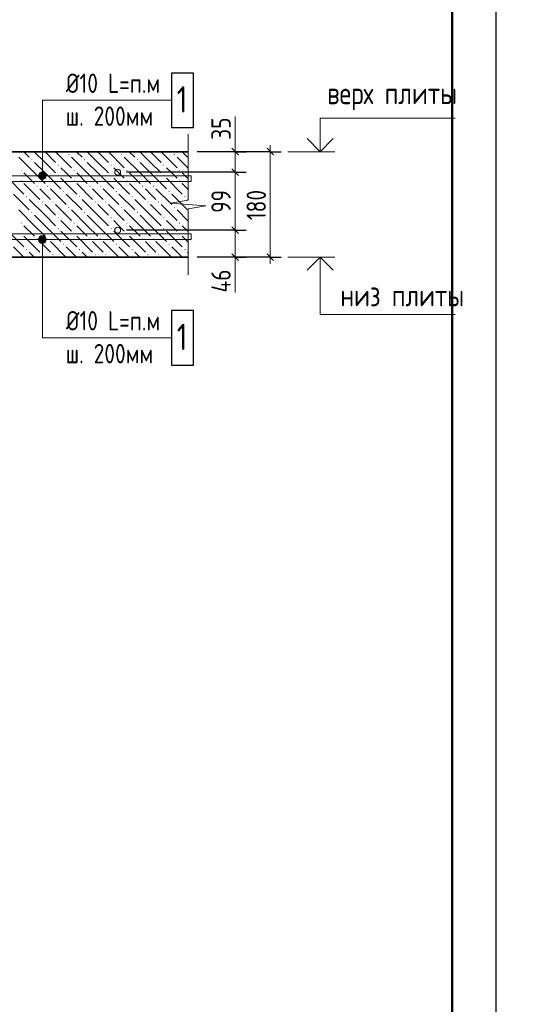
# Model space of a CAD drawing. Header units: millimetres. Extents: x 0 to 43617, y 0 to 59400.
# Tile 21 of 29: x 36585 to 42195, y 25570 to 36763. Entities that reach past the tile are written whole.
import ezdxf

# ---------------------------------------------------------------- set-up
doc = ezdxf.new("R2010")
doc.units = ezdxf.units.MM
for name, color, linetype, lineweight in [('Standard', 7, 'Continuous', 25), ('Позиционная метка линия выноска', 7, 'Continuous', 13), ('Позиционная метка номер позиции', 7, 'Continuous', 13), ('Примечания', 7, 'Continuous', 25), ('Размерная выноска', 7, 'Continuous', 13), ('Фоновоя арматура Х1', 7, 'Continuous', 25)]:
    doc.layers.add(name, color=color, linetype=linetype, lineweight=lineweight)
doc.layers.add('ЖБ Перекрытие верхний уровень', color=7, linetype='Continuous', lineweight=25, true_color=0xe0e0ff)
doc.styles.add('GOST 2.304-81', font='txt')

msp = doc.modelspace()

# ---------------------------------------------------------------- hatches: boundary and pattern name
at = {"layer": 'ЖБ Перекрытие верхний уровень', "linetype": 'Continuous', "lineweight": 18, "transparency": 33554687}
for points in [[(36716, 35171), (36723, 35177), (36729, 35171), (36723, 35164)], [(37136, 35231), (37143, 35237), (37149, 35231), (37143, 35224)], [(37316, 35171), (37323, 35177), (37329, 35171), (37323, 35164)], [(37736, 35231), (37743, 35237), (37749, 35231), (37743, 35224)], [(37916, 35171), (37923, 35177), (37929, 35171), (37923, 35164)], [(38336, 35231), (38343, 35237), (38349, 35231), (38343, 35224)], [(36596, 35051), (36603, 35057), (36609, 35051), (36603, 35044)], [(37016, 35111), (37023, 35117), (37029, 35111), (37023, 35104)], [(37196, 35051), (37203, 35057), (37209, 35051), (37203, 35044)], [(37616, 35111), (37623, 35117), (37629, 35111), (37623, 35104)], [(37796, 35051), (37803, 35057), (37809, 35051), (37803, 35044)], [(38216, 35111), (38223, 35117), (38229, 35111), (38223, 35104)], [(38396, 35051), (38403, 35057), (38409, 35051), (38403, 35044)], [(36596, 34931), (36603, 34937), (36609, 34931), (36603, 34924)], [(37016, 34991), (37023, 34997), (37029, 34991), (37023, 34984)], [(37196, 34931), (37203, 34937), (37209, 34931), (37203, 34924)], [(37616, 34991), (37623, 34997), (37629, 34991), (37623, 34984)], [(37796, 34931), (37803, 34937), (37809, 34931), (37803, 34924)], [(38216, 34991), (38223, 34997), (38229, 34991), (38223, 34984)], [(38396, 34931), (38403, 34937), (38409, 34931), (38403, 34924)], [(36776, 34871), (36783, 34877), (36789, 34871), (36783, 34864)], [(36896, 34871), (36903, 34877), (36909, 34871), (36903, 34864)], [(37076, 34811), (37083, 34817), (37089, 34811), (37083, 34804)], [(37376, 34871), (37383, 34877), (37389, 34871), (37383, 34864)], [(37496, 34871), (37503, 34877), (37509, 34871), (37503, 34864)], [(37676, 34811), (37683, 34817), (37689, 34811), (37683, 34804)], [(37976, 34871), (37983, 34877), (37989, 34871), (37983, 34864)], [(38096, 34871), (38103, 34877), (38109, 34871), (38103, 34864)], [(38276, 34811), (38283, 34817), (38289, 34811), (38283, 34804)], [(36656, 34751), (36663, 34757), (36669, 34751), (36663, 34744)], [(37256, 34751), (37263, 34757), (37269, 34751), (37263, 34744)], [(37856, 34751), (37863, 34757), (37869, 34751), (37863, 34744)], [(38456, 34751), (38463, 34757), (38469, 34751), (38463, 34744)], [(36836, 34691), (36843, 34697), (36849, 34691), (36843, 34684)], [(36956, 34691), (36963, 34697), (36969, 34691), (36963, 34684)], [(37136, 34631), (37143, 34637), (37149, 34631), (37143, 34624)], [(37436, 34691), (37443, 34697), (37449, 34691), (37443, 34684)], [(37556, 34691), (37563, 34697), (37569, 34691), (37563, 34684)], [(37736, 34631), (37743, 34637), (37749, 34631), (37743, 34624)], [(38036, 34691), (38043, 34697), (38049, 34691), (38043, 34684)], [(38156, 34691), (38163, 34697), (38169, 34691), (38163, 34684)], [(38336, 34631), (38343, 34637), (38349, 34631), (38343, 34624)], [(36716, 34571), (36723, 34577), (36729, 34571), (36723, 34564)], [(37016, 34511), (37023, 34517), (37029, 34511), (37023, 34504)], [(37316, 34571), (37323, 34577), (37329, 34571), (37323, 34564)], [(37616, 34511), (37623, 34517), (37629, 34511), (37623, 34504)], [(37916, 34571), (37923, 34577), (37929, 34571), (37923, 34564)], [(38216, 34511), (38223, 34517), (38229, 34511), (38223, 34504)], [(36596, 34451), (36603, 34457), (36609, 34451), (36603, 34444)], [(37016, 34391), (37023, 34397), (37029, 34391), (37023, 34384)], [(37196, 34451), (37203, 34457), (37209, 34451), (37203, 34444)], [(37616, 34391), (37623, 34397), (37629, 34391), (37623, 34384)], [(37796, 34451), (37803, 34457), (37809, 34451), (37803, 34444)], [(38216, 34391), (38223, 34397), (38229, 34391), (38223, 34384)], [(38396, 34451), (38403, 34457), (38409, 34451), (38403, 34444)], [(36596, 34331), (36603, 34337), (36609, 34331), (36603, 34324)], [(36776, 34271), (36783, 34277), (36789, 34271), (36783, 34264)], [(36896, 34271), (36903, 34277), (36909, 34271), (36903, 34264)], [(37196, 34331), (37203, 34337), (37209, 34331), (37203, 34324)], [(37376, 34271), (37383, 34277), (37389, 34271), (37383, 34264)], [(37496, 34271), (37503, 34277), (37509, 34271), (37503, 34264)], [(37796, 34331), (37803, 34337), (37809, 34331), (37803, 34324)], [(37976, 34271), (37983, 34277), (37989, 34271), (37983, 34264)], [(38096, 34271), (38103, 34277), (38109, 34271), (38103, 34264)], [(38396, 34331), (38403, 34337), (38409, 34331), (38403, 34324)], [(36656, 34151), (36663, 34157), (36669, 34151), (36663, 34144)], [(37076, 34211), (37083, 34217), (37089, 34211), (37083, 34204)], [(37256, 34151), (37263, 34157), (37269, 34151), (37263, 34144)], [(37676, 34211), (37683, 34217), (37689, 34211), (37683, 34204)], [(37856, 34151), (37863, 34157), (37869, 34151), (37863, 34144)], [(38276, 34211), (38283, 34217), (38289, 34211), (38283, 34204)], [(38456, 34151), (38463, 34157), (38469, 34151), (38463, 34144)], [(36836, 34091), (36843, 34097), (36849, 34091), (36843, 34084)], [(36956, 34091), (36963, 34097), (36969, 34091), (36963, 34084)], [(37436, 34091), (37443, 34097), (37449, 34091), (37443, 34084)], [(37556, 34091), (37563, 34097), (37569, 34091), (37563, 34084)], [(38036, 34091), (38043, 34097), (38049, 34091), (38043, 34084)], [(38156, 34091), (38163, 34097), (38169, 34091), (38163, 34084)]]:
    msp.add_hatch(color=7, dxfattribs=at).paths.add_polyline_path(points, flags=16)
at = {"layer": 'Позиционная метка линия выноска', "linetype": 'Continuous', "lineweight": 13, "transparency": 33554687}
for points in [[(36880, 35013), (36803, 35013), (36797, 34990)], [(36880, 35013), (36797, 34990), (36887, 34990)], [(36887, 34990), (36797, 34990), (36803, 34968)], [(36864, 35029), (36819, 35029), (36803, 35013)], [(36864, 35029), (36803, 35013), (36880, 35013)], [(36887, 34990), (36803, 34968), (36880, 34968)], [(36880, 34968), (36803, 34968), (36819, 34951)], [(36819, 35029), (36864, 35029), (36842, 35035)], [(36880, 34968), (36819, 34951), (36864, 34951)], [(36864, 34951), (36819, 34951), (36842, 34945)], [(36797, 34263), (36887, 34263), (36880, 34286)], [(36797, 34263), (36880, 34286), (36803, 34286)], [(36803, 34241), (36887, 34263), (36797, 34263)], [(36803, 34286), (36880, 34286), (36864, 34302)], [(36803, 34286), (36864, 34302), (36819, 34302)], [(36803, 34241), (36880, 34241), (36887, 34263)], [(36819, 34302), (36864, 34302), (36842, 34308)], [(36819, 34225), (36880, 34241), (36803, 34241)], [(36819, 34225), (36864, 34225), (36880, 34241)], [(36864, 34225), (36819, 34225), (36842, 34218)]]:
    msp.add_hatch(color=7, dxfattribs=at).paths.add_polyline_path(points)

# ---------------------------------------------------------------- linework, layer by layer
at = {"layer": 'Standard', "color": 251, "linetype": 'Continuous', "lineweight": -3, "true_color": 0x656565, "transparency": 33554687}
for p, q in [((39433, 35263), (38600, 35263)), ((39033, 35263), (38908, 35263)), ((39033, 35263), (39158, 35263)), ((39433, 35263), (39308, 35263)), ((39433, 35263), (39558, 35263)), ((39033, 35030), (38908, 35030)), ((39033, 35030), (39158, 35030)), ((39033, 34370), (38908, 34370)), ((39033, 34370), (39158, 34370)), ((39433, 34063), (38600, 34063)), ((39033, 34063), (38908, 34063)), ((39033, 34063), (39158, 34063)), ((39433, 34063), (39308, 34063)), ((39433, 34063), (39558, 34063))]:
    msp.add_line(p, q, dxfattribs=at)
at = {"layer": 'Standard', "color": 7, "linetype": 'Continuous', "lineweight": 25, "transparency": 33554687}
for p, q in [((38996, 35301), (39071, 35226)), ((39471, 35226), (39396, 35301)), ((38996, 35068), (39071, 34993)), ((38996, 34408), (39071, 34333)), ((38996, 34101), (39071, 34026)), ((39471, 34026), (39396, 34101))]:
    msp.add_line(p, q, dxfattribs=at)
at = {"layer": 'Standard', "color": 7, "linetype": 'Continuous', "lineweight": 13, "transparency": 33554687}
for p, q in [((39033, 35263), (39033, 35338)), ((39033, 35263), (39033, 35030)), ((39433, 35263), (39433, 35338)), ((39633, 35263), (40167, 35263)), ((39033, 35030), (39033, 34370)), ((39033, 34370), (39033, 34063)), ((39033, 34063), (39033, 33988)), ((39433, 34063), (39433, 33988)), ((39633, 34063), (40167, 34063))]:
    msp.add_line(p, q, dxfattribs=at)
msp.add_lwpolyline([(0, 0), (42000, 0), (42000, 59400), (0, 59400), (0, 0)], close=True, dxfattribs=at)
for points in [[(42000, 59400), (0, 59400), (0, 0), (42000, 0), (42000, 59400)], [(42000, 59400), (0, 59400), (0, 0), (42000, 0), (42000, 59400)], [(40000, 35263), (40000, 35643), (41533, 35643)], [(39433, 34063), (39433, 34748), (39433, 34748), (39433, 35263)], [(40000, 34063), (40000, 33413), (41533, 33413)]]:
    msp.add_lwpolyline(points, dxfattribs=at)
at = {"layer": 'Standard', "color": 7, "linetype": 'Continuous', "lineweight": 25, "transparency": 33554687}
msp.add_lwpolyline([(42000, 59400), (0, 59400), (0, 0), (42000, 0), (42000, 59400)], dxfattribs=at)
at = {"layer": 'Standard', "color": 7, "linetype": 'Continuous', "lineweight": 50, "transparency": 33554687}
msp.add_lwpolyline([(2000, 58900), (41500, 58900), (41500, 500), (2000, 500), (2000, 58900)], close=True, dxfattribs=at)
at = {"layer": 'Standard', "color": 7, "linetype": 'Continuous', "lineweight": 35, "transparency": 33554687}
for points in [[(39852, 35412), (40000, 35263), (40149, 35412)], [(39852, 33915), (40000, 34063), (40149, 33915)]]:
    msp.add_lwpolyline(points, dxfattribs=at)
at = {"layer": 'Standard', "color": 251, "linetype": 'Continuous', "lineweight": -3, "true_color": 0x656565, "transparency": 33554687}
for points in [[(39033, 35263), (39016, 35263), (39016, 35263), (39016, 35263), (39016, 35263), (38600, 35263)], [(39033, 35030), (39016, 35030), (39016, 35030), (39016, 35030), (39016, 35030), (37798, 35030)], [(39033, 34370), (39016, 34370), (39016, 34370), (37798, 34370)], [(39033, 34063), (39016, 34063), (39016, 34063), (38600, 34063)]]:
    msp.add_lwpolyline(points, dxfattribs=at)
at = {"layer": 'ЖБ Перекрытие верхний уровень', "color": 7, "linetype": 'Continuous', "lineweight": 35, "transparency": 33554687}
for p, q in [((38500, 35263), (31833, 35263)), ((31833, 34063), (38500, 34063))]:
    msp.add_line(p, q, dxfattribs=at)
at = {"layer": 'ЖБ Перекрытие верхний уровень', "color": 9, "linetype": 'Continuous', "lineweight": 18, "true_color": 0xc7c7c7, "transparency": 33554687}
for p, q in [((36630, 35263), (36693, 35201)), ((36873, 35141), (36750, 35263)), ((36873, 35261), (36993, 35141)), ((36993, 35261), (37173, 35081)), ((37110, 35263), (37113, 35261)), ((37230, 35263), (37293, 35201)), ((37473, 35141), (37350, 35263)), ((37473, 35261), (37593, 35141)), ((37593, 35261), (37773, 35081)), ((37710, 35263), (37713, 35261)), ((37830, 35263), (37893, 35201)), ((38073, 35141), (37950, 35263)), ((38073, 35261), (38193, 35141)), ((38193, 35261), (38373, 35081)), ((38310, 35263), (38313, 35261)), ((38430, 35263), (38493, 35201)), ((36753, 35021), (36573, 35201)), ((37353, 35021), (37173, 35201)), ((37953, 35021), (37773, 35201)), ((38500, 35074), (38373, 35201)), ((36753, 35141), (36873, 35021)), ((36873, 35141), (36993, 35021)), ((37113, 35021), (37053, 35081)), ((37353, 35141), (37473, 35021)), ((37473, 35141), (37593, 35021)), ((37713, 35021), (37653, 35081)), ((37953, 35141), (38073, 35021)), ((38073, 35141), (38193, 35021)), ((38313, 35021), (38253, 35081)), ((36453, 34961), (36633, 34781)), ((36633, 35021), (36753, 34901)), ((36753, 35021), (36873, 34901)), ((36873, 35021), (37053, 34841)), ((37053, 34961), (37233, 34781)), ((37173, 34961), (37113, 35021)), ((37233, 35021), (37353, 34901)), ((37353, 35021), (37473, 34901)), ((37473, 35021), (37653, 34841)), ((37653, 34961), (37833, 34781)), ((37773, 34961), (37713, 35021)), ((37833, 35021), (37953, 34901)), ((37953, 35021), (38073, 34901)), ((38073, 35021), (38253, 34841)), ((38253, 34961), (38433, 34781)), ((38373, 34961), (38313, 35021)), ((38433, 35021), (38500, 34954)), ((36633, 34901), (36813, 34721)), ((36873, 34781), (36813, 34841)), ((36933, 34841), (37113, 34661)), ((37233, 34901), (37413, 34721)), ((37473, 34781), (37413, 34841)), ((37533, 34841), (37713, 34661)), ((37833, 34901), (38013, 34721)), ((38073, 34781), (38013, 34841)), ((38133, 34841), (38313, 34661)), ((38433, 34901), (38500, 34834)), ((36513, 34781), (36693, 34601)), ((36873, 34541), (36693, 34721)), ((36933, 34721), (36873, 34781)), ((37113, 34781), (37293, 34601)), ((37473, 34541), (37293, 34721)), ((37533, 34721), (37473, 34781)), ((37713, 34781), (37893, 34601)), ((38073, 34541), (37893, 34721)), ((38133, 34721), (38073, 34781)), ((38313, 34781), (38493, 34601)), ((38500, 34714), (38493, 34721)), ((36753, 34421), (36573, 34601)), ((36873, 34661), (36993, 34541)), ((36993, 34661), (37173, 34481)), ((37353, 34421), (37173, 34601)), ((37473, 34661), (37593, 34541)), ((37593, 34661), (37773, 34481)), ((37953, 34421), (37773, 34601)), ((38073, 34661), (38193, 34541)), ((38193, 34661), (38373, 34481)), ((38500, 34474), (38373, 34601)), ((36753, 34541), (36873, 34421)), ((36873, 34541), (36993, 34421)), ((37113, 34421), (37053, 34481)), ((37353, 34541), (37473, 34421)), ((37473, 34541), (37593, 34421)), ((37713, 34421), (37653, 34481)), ((37953, 34541), (38073, 34421)), ((38073, 34541), (38193, 34421)), ((38313, 34421), (38253, 34481)), ((36633, 34421), (36753, 34301)), ((36753, 34421), (36873, 34301)), ((36873, 34421), (37053, 34241)), ((37173, 34361), (37113, 34421)), ((37233, 34421), (37353, 34301)), ((37353, 34421), (37473, 34301)), ((37473, 34421), (37653, 34241)), ((37773, 34361), (37713, 34421)), ((37833, 34421), (37953, 34301)), ((37953, 34421), (38073, 34301)), ((38073, 34421), (38253, 34241)), ((38373, 34361), (38313, 34421)), ((38433, 34421), (38500, 34354)), ((36453, 34361), (36633, 34181)), ((36633, 34301), (36813, 34121)), ((37053, 34361), (37233, 34181)), ((37233, 34301), (37413, 34121)), ((37653, 34361), (37833, 34181)), ((37833, 34301), (38013, 34121)), ((38253, 34361), (38433, 34181)), ((38433, 34301), (38500, 34234)), ((36513, 34181), (36630, 34063)), ((36873, 34181), (36813, 34241)), ((36933, 34121), (36873, 34181)), ((36933, 34241), (37110, 34063)), ((37113, 34181), (37230, 34063)), ((37473, 34181), (37413, 34241)), ((37533, 34121), (37473, 34181)), ((37533, 34241), (37710, 34063)), ((37713, 34181), (37830, 34063)), ((38073, 34181), (38013, 34241)), ((38133, 34121), (38073, 34181)), ((38133, 34241), (38310, 34063)), ((38313, 34181), (38430, 34063)), ((36750, 34063), (36693, 34121)), ((37350, 34063), (37293, 34121)), ((37950, 34063), (37893, 34121)), ((38500, 34114), (38493, 34121))]:
    msp.add_line(p, q, dxfattribs=at)
at = {"layer": 'Позиционная метка линия выноска', "color": 7, "linetype": 'Continuous', "lineweight": 13, "transparency": 33554687}
for p, q in [((36797, 34990), (36797, 34990)), ((36842, 35035), (36842, 35035)), ((36842, 34945), (36842, 34945)), ((36887, 34990), (36887, 34990)), ((36797, 34263), (36797, 34263)), ((36842, 34308), (36842, 34308)), ((36887, 34263), (36887, 34263)), ((36842, 34218), (36842, 34218))]:
    msp.add_line(p, q, dxfattribs=at)
for points in [[(38317, 35847), (36842, 35847), (36842, 34990)], [(38317, 33147), (36842, 33147), (36842, 34263)]]:
    msp.add_lwpolyline(points, dxfattribs=at)
for centre in [(36842, 34990), (36842, 34263)]:
    msp.add_circle(centre, 45, dxfattribs=at)
at = {"layer": 'Позиционная метка номер позиции', "color": 7, "linetype": 'Continuous', "lineweight": 25, "transparency": 33554687}
for points in [[(38310, 35537), (38560, 35537), (38560, 36157), (38310, 36157), (38310, 35537)], [(38310, 32837), (38560, 32837), (38560, 33457), (38310, 33457), (38310, 32837)]]:
    msp.add_lwpolyline(points, dxfattribs=at)
at = {"layer": 'Примечания', "color": 7, "linetype": 'Continuous', "lineweight": 13, "transparency": 33554687}
for p, q in [((38500, 35463), (38500, 34711)), ((38500, 34711), (38300, 34679)), ((38300, 34679), (38700, 34647)), ((38700, 34647), (38500, 34615)), ((38500, 34615), (38500, 33863)), ((38500, 33863), (38500, 33863))]:
    msp.add_line(p, q, dxfattribs=at)
at = {"layer": 'Размерная выноска', "color": 7, "linetype": 'Continuous', "lineweight": 13, "transparency": 33554687}
for p, q in [((39033, 35263), (39033, 35663)), ((39033, 34063), (39033, 33663))]:
    msp.add_line(p, q, dxfattribs=at)
at = {"layer": 'Фоновоя арматура Х1', "color": 251, "linetype": 'Continuous', "lineweight": 18, "true_color": 0x656565, "transparency": 33554687}
for points in [[(32000, 34923), (38533, 34923), (38533, 34990), (32000, 34990), (32000, 34923)], [(32000, 34923), (38533, 34923), (38533, 34990), (32000, 34990), (32000, 34923)], [(32000, 34263), (38533, 34263), (38533, 34330), (32000, 34330), (32000, 34263)], [(32000, 34263), (38533, 34263), (38533, 34330), (32000, 34330), (32000, 34263)], [(32000, 34263), (38533, 34263), (38533, 34330), (32000, 34330), (32000, 34263)]]:
    msp.add_lwpolyline(points, dxfattribs=at)
for centre in [(37698, 35030), (37698, 34370)]:
    msp.add_circle(centre, 33.3, dxfattribs=at)

# ---------------------------------------------------------------- texts
at = {"layer": 'Standard', "color": 7, "linetype": 'Continuous', "lineweight": 25, "transparency": 33554687, "char_height": 250, "attachment_point": 7, "style": 'GOST 2.304-81'}
for s, insert, width in [('верх\\~плиты', (40079, 35735), 1581.78), ('низ\\~плиты', (40229, 33505), 1430.7)]:
    msp.add_mtext(s, dxfattribs=dict(at, insert=insert, width=width))
at = {"layer": 'Standard', "color": 7, "linetype": 'Continuous', "lineweight": 25, "transparency": 33554687, "char_height": 220, "attachment_point": 7, "rotation": 90, "style": 'GOST 2.304-81'}
for s, insert, width in [('35', (38983, 35398), 360.16), ('180', (39383, 34484), 485.09), ('99', (38983, 34567), 391.31), ('46', (38983, 33662), 391.32)]:
    msp.add_mtext(s, dxfattribs=dict(at, insert=insert, width=width))
at = {"layer": 'Позиционная метка номер позиции', "color": 7, "linetype": 'Continuous', "lineweight": 25, "transparency": 33554687, "attachment_point": 7, "style": 'GOST 2.304-81'}
for s, insert, char_height, width in [('Ø10\\~L=п.м', (37111, 35931), 220, 1112.95), ('1', (38370, 35707), 300, 277.87), ('ш.\\~200мм', (37107, 35557), 220, 1125.89), ('Ø10\\~L=п.м', (37111, 33231), 220, 1112.95), ('1', (38370, 33007), 300, 277.87), ('ш.\\~200мм', (37107, 32857), 220, 1125.89)]:
    msp.add_mtext(s, dxfattribs=dict(at, insert=insert, char_height=char_height, width=width))

doc.saveas('drawing.dxf')
